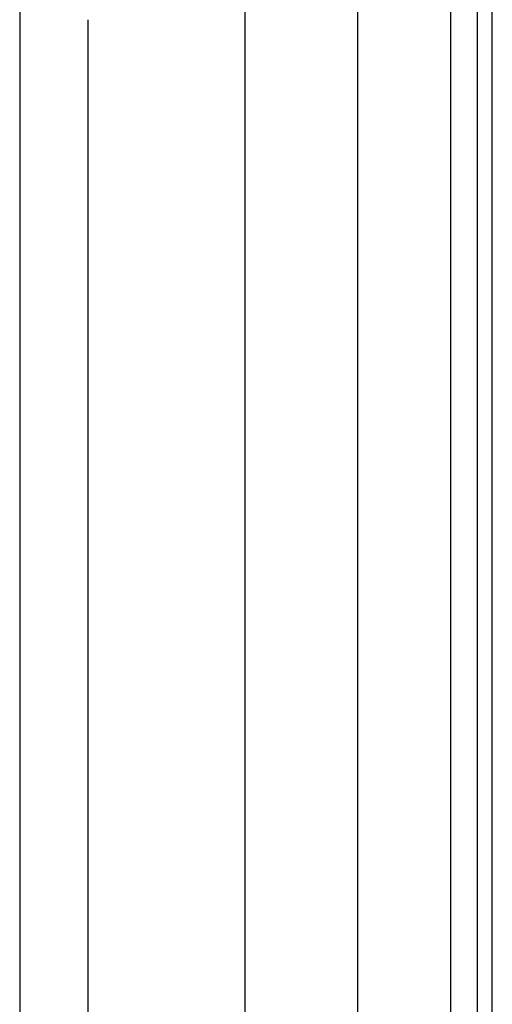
# Model space of a CAD drawing. Header units: inches. Extents: x 3 to 112, y 6 to 61.
# Tile 72 of 140: x 21.61 to 23.27, y 30.01 to 33.46. Entities that reach past the tile are written whole.
import ezdxf

# ---------------------------------------------------------------- set-up
doc = ezdxf.new("R2010")
doc.units = ezdxf.units.IN
doc.header["$MEASUREMENT"] = 0
doc.layers.add('Visible Edges(ANSI)', color=7, linetype='Continuous', lineweight=25)
doc.layers.add('Visible Tangent Edges(ANSI)', color=7, linetype='Continuous', lineweight=25)

msp = doc.modelspace()

# ---------------------------------------------------------------- linework, layer by layer
at = {"layer": 'Visible Edges(ANSI)'}
for p, q in [((22.3999, 18.0536), (22.3999, 38.4867)), ((22.7936, 37.6717), (22.7936, 18.8687)), ((23.2131, 37.3287), (23.2131, 19.2117)), ((23.2661, 19.2117), (23.2661, 37.3287)), ((21.6101, 33.5434), (21.6101, 29.6842)), ((21.8493, 33.4574), (21.8493, 29.7702))]:
    msp.add_line(p, q, dxfattribs=at)
at = {"layer": 'Visible Tangent Edges(ANSI)'}
msp.add_line((23.1201, 37.4), (23.1201, 19.1403), dxfattribs=at)

doc.saveas('drawing.dxf')
